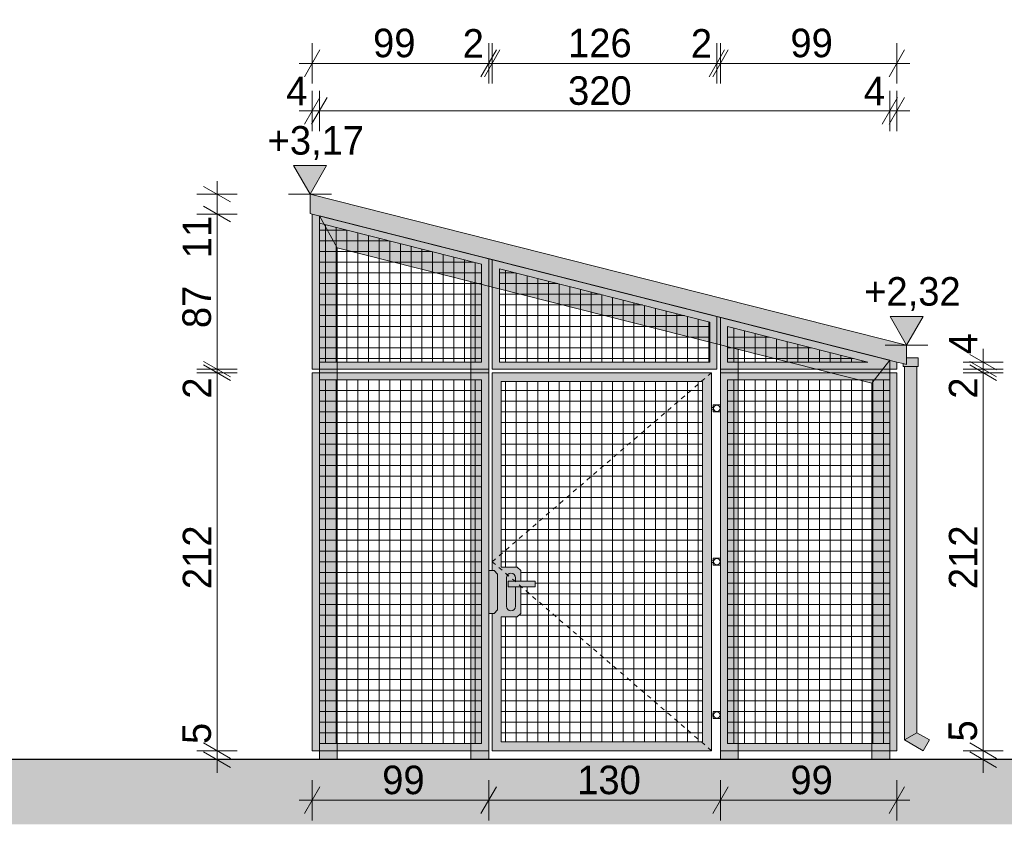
# Model space of a CAD drawing. Extents: x -279660 to -178910, y 57506 to 97979.
# Tile 36 of 44: x -194222 to -188699, y 78647 to 83160. Entities that reach past the tile are written whole.
import ezdxf

# ---------------------------------------------------------------- set-up
doc = ezdxf.new("R2010")
doc.units = 0
doc.header["$MEASUREMENT"] = 0
doc.linetypes.add('Hidden Line', pattern=[50, 25, -25])
for name, color, linetype, lineweight, true_color in [('Arch kolorystyka_Nr_Pióra__2', 7, 'Continuous', 13, 0x7f7f7f), ('Arch konstrukcja dachu_Nr_Pióra__22', 7, 'Continuous', 9, 0x7f7f7f), ('Arch konstrukcja dachu_Nr_Pióra__88', 7, 'Continuous', 20, 0xfd4435), ('Arch okna_Nr_Pióra__2', 7, 'Continuous', 13, 0x7f7f7f), ('Arch wykończenie_Nr_Pióra__22', 7, 'Continuous', 9, 0x7f7f7f)]:
    doc.layers.add(name, color=color, linetype=linetype, lineweight=lineweight, true_color=true_color)
for name, color, linetype, lineweight in [('Arch kolorystyka_Nr_Pióra__21', 7, 'Continuous', 9), ('Arch kolorystyka_Nr_Pióra__41', 7, 'Continuous', 15), ('Arch konstrukcja dachu_Nr_Pióra__21', 7, 'Continuous', 9), ('Arch okna_Nr_Pióra__21', 7, 'Continuous', 9), ('Arch schody_Nr_Pióra__1', 7, 'Continuous', 25), ('Arch teren_Nr_Pióra__21', 7, 'Continuous', 9), ('Arch wykończenie_Nr_Pióra__21', 7, 'Continuous', 9), ('Arch wymiary_Nr_Pióra__19', 255, 'Continuous', 13), ('Arch wymiary_Nr_Pióra__21', 7, 'Continuous', 9)]:
    doc.layers.add(name, color=color, linetype=linetype, lineweight=lineweight)
doc.layers.add('Arch wymiary', color=7, linetype='Continuous')
doc.styles.add('GENERATED_STYLE_1', font='txt')
doc.styles.add('GENERATED_STYLE_2', font='txt')
doc.dimstyles.new('GENERATED_STYLE__1', dxfattribs={"dimtxt": 160.000002, "dimasz": 114, "dimexe": 0.18, "dimexo": 0, "dimgap": 0.09, "dimtad": 1, "dimtih": 1, "dimtoh": 1, "dimdec": 0, "dimlfac": 0.1, "dimzin": 0, "dimdsep": 46, "dimtxsty": 'GENERATED_STYLE_1', "dimblk": 'ARROWHEAD_2', "dimblk1": 'ARROWHEAD_2', "dimblk2": 'ARROWHEAD_2', "dimcen": 0.09, "dimclrd": 7, "dimclre": 7, "dimclrt": 7, "dimazin": 0, "dimtfac": 1, "dimtdec": 4, "dimtmove": 0, "dimatfit": 3, "dimfxl": 0, "dimtolj": 1, "dimtzin": 0, "dimarcsym": 0})
doc.dimstyles.new('GENERATED_STYLE__2', dxfattribs={"dimtxt": 160.000002, "dimasz": 114, "dimexe": 0.18, "dimexo": 0, "dimgap": 0.09, "dimtad": 1, "dimdec": 0, "dimlfac": 0.1, "dimzin": 0, "dimdsep": 46, "dimtxsty": 'GENERATED_STYLE_1', "dimblk": 'ARROWHEAD_2', "dimblk1": 'ARROWHEAD_2', "dimblk2": 'ARROWHEAD_2', "dimcen": 0.09, "dimclrd": 7, "dimclre": 7, "dimclrt": 7, "dimazin": 0, "dimtfac": 1, "dimtdec": 4, "dimtmove": 0, "dimatfit": 3, "dimfxl": 0, "dimtolj": 1, "dimtzin": 0, "dimarcsym": 0})
doc.dimstyles.new('GENERATED_STYLE__3', dxfattribs={"dimtxt": 160.000002, "dimasz": 114, "dimexe": 0.18, "dimexo": 0, "dimgap": 0.09, "dimtad": 1, "dimdec": 0, "dimlfac": 0.1, "dimzin": 0, "dimdsep": 46, "dimtxsty": 'GENERATED_STYLE_1', "dimblk": 'ARROWHEAD_2', "dimblk1": 'ARROWHEAD_2', "dimblk2": 'ARROWHEAD_2', "dimcen": 0.09, "dimclrd": 7, "dimclre": 7, "dimclrt": 7, "dimazin": 0, "dimtfac": 1, "dimtdec": 4, "dimtmove": 2, "dimatfit": 3, "dimfxl": 0, "dimtolj": 1, "dimtzin": 0, "dimarcsym": 0})
doc.dimstyles.new('GENERATED_STYLE__4', dxfattribs={"dimtxt": 160.000002, "dimasz": 114, "dimexe": 0.18, "dimexo": 0, "dimgap": 0.09, "dimtad": 1, "dimtih": 1, "dimtoh": 1, "dimdec": 0, "dimlfac": 0.1, "dimzin": 0, "dimdsep": 46, "dimtxsty": 'GENERATED_STYLE_2', "dimblk": 'ARROWHEAD_2', "dimblk1": 'ARROWHEAD_2', "dimblk2": 'ARROWHEAD_2', "dimcen": 0.09, "dimclrd": 255, "dimclre": 255, "dimclrt": 255, "dimazin": 0, "dimtfac": 1, "dimtdec": 4, "dimtmove": 0, "dimatfit": 3, "dimfxl": 0, "dimtolj": 1, "dimtzin": 0, "dimarcsym": 0})
pattern_1 = [(180, (-190956.24, 80119.56), (0, 60), []), (90, (-190956.24, 80119.56), (60, 0), [])]
pattern_2 = [(180, (-189796.24, 80119.56), (0, 60), []), (90, (-189796.24, 80119.56), (60, 0), [])]
pattern_3 = [(180, (-192086.24, 80119.56), (0, 60), []), (90, (-192086.24, 80119.56), (60, 0), [])]

# ---------------------------------------------------------------- blocks, each defined once
blk = doc.blocks.new('Wymiary_8', base_point=(-192593.6, 82181.1))
at = {"layer": 'Arch wymiary_Nr_Pióra__21', "linetype": 'Continuous'}
blk.add_hatch(color=256, dxfattribs=at).paths.add_polyline_path([(-192593.6, 82181.1), (-192686.4, 82341.1), (-192500.8, 82341.1)], flags=0)
for p, q in [((-192593.6, 82181.1), (-192686.4, 82341.1)), ((-192686.4, 82341.1), (-192500.8, 82341.1)), ((-192500.8, 82341.1), (-192593.6, 82181.1)), ((-192593.6, 82181.1), (-192713.6, 82181.1)), ((-192593.6, 82181.1), (-192473.6, 82181.1))]:
    blk.add_line(p, q, dxfattribs=at)
at = {"layer": 'Arch wymiary_Nr_Pióra__21', "insert": (-192831.6, 82373.1), "char_height": 160, "attachment_point": 7, "style": 'GENERATED_STYLE_2'}
blk.add_mtext('{+3,17}', dxfattribs=at)
blk = doc.blocks.new('Wymiary_9', base_point=(-189246.8, 81334))
at = {"layer": 'Arch wymiary_Nr_Pióra__21', "linetype": 'Continuous'}
blk.add_hatch(color=256, dxfattribs=at).paths.add_polyline_path([(-189246.8, 81334), (-189339.6, 81494), (-189154, 81494)], flags=0)
for p, q in [((-189246.8, 81334), (-189339.6, 81494)), ((-189339.6, 81494), (-189154, 81494)), ((-189154, 81494), (-189246.8, 81334)), ((-189246.8, 81334), (-189366.8, 81334)), ((-189246.8, 81334), (-189126.8, 81334))]:
    blk.add_line(p, q, dxfattribs=at)
at = {"layer": 'Arch wymiary_Nr_Pióra__21', "insert": (-189484.7, 81526), "char_height": 160, "attachment_point": 7, "style": 'GENERATED_STYLE_2'}
blk.add_mtext('{+2,32}', dxfattribs=at)
blk = doc.blocks.new('*D181')
at = {"layer": 'Arch wymiary_Nr_Pióra__19', "linetype": 'Continuous'}
for p, q in [((-192581.2, 78669), (-192581.2, 78894)), ((-191591.2, 78669), (-191591.2, 78894)), ((-192537.9, 78856.5), (-192624.5, 78706.5)), ((-191547.9, 78856.5), (-191634.5, 78706.5)), ((-192654.6, 78781.5), (-192581.2, 78781.5)), ((-192581.2, 78781.5), (-191591.2, 78781.5))]:
    blk.add_line(p, q, dxfattribs=at)
at = {"layer": 'Arch wymiary_Nr_Pióra__19', "char_height": 160, "attachment_point": 7, "style": 'GENERATED_STYLE_2'}
for s, insert in [('{99}', (-192188.6, 78813.5)), ('{130}', (-191094.8, 78813.5)), ('{99}', (-189898.6, 78813.5))]:
    blk.add_mtext(s, dxfattribs=dict(at, insert=insert))
blk = doc.blocks.new('ARROWHEAD_2')
at = {"color": 0, "linetype": 'Continuous', "lineweight": 0}
for p, q in [((-0.378, -0.655), (0.378, 0.655)), ((0, 0), (-1, 0))]:
    blk.add_line(p, q, dxfattribs=at)
blk = doc.blocks.new('*D182')
at = {"layer": 'Arch wymiary_Nr_Pióra__19', "linetype": 'Continuous'}
for p, q in [((-191591.2, 78669), (-191591.2, 78894)), ((-190291.2, 78669), (-190291.2, 78894)), ((-191547.9, 78856.5), (-191634.5, 78706.5)), ((-190247.9, 78856.5), (-190334.5, 78706.5)), ((-191591.2, 78781.5), (-190291.2, 78781.5))]:
    blk.add_line(p, q, dxfattribs=at)
at = {"layer": 'Arch wymiary_Nr_Pióra__19', "char_height": 160, "attachment_point": 7, "style": 'GENERATED_STYLE_2'}
for s, insert in [('{99}', (-192188.6, 78813.5)), ('{130}', (-191094.8, 78813.5)), ('{99}', (-189898.6, 78813.5))]:
    blk.add_mtext(s, dxfattribs=dict(at, insert=insert))
blk = doc.blocks.new('*D183')
at = {"layer": 'Arch wymiary_Nr_Pióra__19', "linetype": 'Continuous'}
for p, q in [((-190291.2, 78669), (-190291.2, 78894)), ((-189301.2, 78669), (-189301.2, 78894)), ((-190247.9, 78856.5), (-190334.5, 78706.5)), ((-189344.5, 78706.5), (-189257.9, 78856.5)), ((-190291.2, 78781.5), (-189301.2, 78781.5)), ((-189301.2, 78781.5), (-189227.9, 78781.5))]:
    blk.add_line(p, q, dxfattribs=at)
at = {"layer": 'Arch wymiary_Nr_Pióra__19', "char_height": 160, "attachment_point": 7, "style": 'GENERATED_STYLE_2'}
for s, insert in [('{99}', (-192188.6, 78813.5)), ('{130}', (-191094.8, 78813.5)), ('{99}', (-189898.6, 78813.5))]:
    blk.add_mtext(s, dxfattribs=dict(at, insert=insert))
blk = doc.blocks.new('*D184')
at = {"layer": 'Arch wymiary_Nr_Pióra__21', "linetype": 'Continuous'}
for p, q in [((-193190.2, 79102.9), (-193040.2, 79016.3)), ((-193002.7, 79059.6), (-193227.7, 79059.6)), ((-193190.2, 79052.9), (-193040.2, 78966.3)), ((-193115.2, 79009.6), (-193115.2, 79059.6)), ((-193002.7, 79009.6), (-193227.7, 79009.6)), ((-193115.2, 78936.2), (-193115.2, 79009.6))]:
    blk.add_line(p, q, dxfattribs=at)
at = {"layer": 'Arch wymiary_Nr_Pióra__21', "char_height": 160, "attachment_point": 7, "rotation": 90, "style": 'GENERATED_STYLE_1'}
for s, insert in [('{11}', (-193147.2, 81821.5)), ('{87}', (-193147.2, 81429.8)), ('{2}', (-193147.2, 81033.8)), ('{212}', (-193147.2, 79966)), ('{5}', (-193147.2, 79096.8))]:
    blk.add_mtext(s, dxfattribs=dict(at, insert=insert))
blk = doc.blocks.new('*D185')
at = {"layer": 'Arch wymiary_Nr_Pióra__21', "linetype": 'Continuous'}
for p, q in [((-193190.2, 81242.9), (-193040.2, 81156.3)), ((-193040.2, 81136.3), (-193190.2, 81222.9)), ((-193002.7, 81179.6), (-193227.7, 81179.6)), ((-193115.2, 79059.6), (-193115.2, 81179.6)), ((-193190.2, 79102.9), (-193040.2, 79016.3)), ((-193002.7, 79059.6), (-193227.7, 79059.6))]:
    blk.add_line(p, q, dxfattribs=at)
at = {"layer": 'Arch wymiary_Nr_Pióra__21', "char_height": 160, "attachment_point": 7, "rotation": 90, "style": 'GENERATED_STYLE_1'}
for s, insert in [('{11}', (-193147.2, 81821.5)), ('{87}', (-193147.2, 81429.8)), ('{2}', (-193147.2, 81033.8)), ('{212}', (-193147.2, 79966)), ('{5}', (-193147.2, 79096.8))]:
    blk.add_mtext(s, dxfattribs=dict(at, insert=insert))
blk = doc.blocks.new('*D186')
at = {"layer": 'Arch wymiary_Nr_Pióra__21', "linetype": 'Continuous'}
for p, q in [((-193002.7, 81199.6), (-193227.7, 81199.6)), ((-193190.2, 81242.9), (-193040.2, 81156.3)), ((-193040.2, 81136.3), (-193190.2, 81222.9)), ((-193115.2, 81179.6), (-193115.2, 81199.6)), ((-193002.7, 81179.6), (-193227.7, 81179.6))]:
    blk.add_line(p, q, dxfattribs=at)
at = {"layer": 'Arch wymiary_Nr_Pióra__21', "char_height": 160, "attachment_point": 7, "rotation": 90, "style": 'GENERATED_STYLE_1'}
for s, insert in [('{11}', (-193147.2, 81821.5)), ('{87}', (-193147.2, 81429.8)), ('{2}', (-193147.2, 81033.8)), ('{212}', (-193147.2, 79966)), ('{5}', (-193147.2, 79096.8))]:
    blk.add_mtext(s, dxfattribs=dict(at, insert=insert))
blk = doc.blocks.new('*D187')
at = {"layer": 'Arch wymiary_Nr_Pióra__21', "linetype": 'Continuous'}
for p, q in [((-193190.2, 82113), (-193040.2, 82026.4)), ((-193002.7, 82069.7), (-193227.7, 82069.7)), ((-193115.2, 81199.6), (-193115.2, 82069.7)), ((-193002.7, 81199.6), (-193227.7, 81199.6)), ((-193190.2, 81242.9), (-193040.2, 81156.3)), ((-193040.2, 81136.3), (-193190.2, 81222.9))]:
    blk.add_line(p, q, dxfattribs=at)
at = {"layer": 'Arch wymiary_Nr_Pióra__21', "char_height": 160, "attachment_point": 7, "rotation": 90, "style": 'GENERATED_STYLE_1'}
for s, insert in [('{11}', (-193147.2, 81821.5)), ('{87}', (-193147.2, 81429.8)), ('{2}', (-193147.2, 81033.8)), ('{212}', (-193147.2, 79966)), ('{5}', (-193147.2, 79096.8))]:
    blk.add_mtext(s, dxfattribs=dict(at, insert=insert))
blk = doc.blocks.new('*D188')
at = {"layer": 'Arch wymiary_Nr_Pióra__21', "linetype": 'Continuous'}
for p, q in [((-193115.2, 82181.1), (-193115.2, 82254.5)), ((-193040.2, 82137.8), (-193190.2, 82224.4)), ((-193002.7, 82181.1), (-193227.7, 82181.1)), ((-193115.2, 82069.7), (-193115.2, 82181.1)), ((-193190.2, 82113), (-193040.2, 82026.4)), ((-193002.7, 82069.7), (-193227.7, 82069.7))]:
    blk.add_line(p, q, dxfattribs=at)
at = {"layer": 'Arch wymiary_Nr_Pióra__21', "char_height": 160, "attachment_point": 7, "rotation": 90, "style": 'GENERATED_STYLE_1'}
for s, insert in [('{11}', (-193147.2, 81821.5)), ('{87}', (-193147.2, 81429.8)), ('{2}', (-193147.2, 81033.8)), ('{212}', (-193147.2, 79966)), ('{5}', (-193147.2, 79096.8))]:
    blk.add_mtext(s, dxfattribs=dict(at, insert=insert))
blk = doc.blocks.new('*D189')
at = {"layer": 'Arch wymiary_Nr_Pióra__21', "linetype": 'Continuous'}
for p, q in [((-192581.2, 82802.3), (-192581.2, 83027.3)), ((-191591.2, 82802.3), (-191591.2, 83027.3)), ((-192537.9, 82989.8), (-192624.5, 82839.8)), ((-191634.5, 82839.8), (-191547.9, 82989.8)), ((-191527.9, 82989.8), (-191614.5, 82839.8)), ((-192654.6, 82914.8), (-192581.2, 82914.8)), ((-192581.2, 82914.8), (-191591.2, 82914.8))]:
    blk.add_line(p, q, dxfattribs=at)
at = {"layer": 'Arch wymiary_Nr_Pióra__21', "char_height": 160, "attachment_point": 7, "style": 'GENERATED_STYLE_1'}
for s, insert in [('{99}', (-192239.8, 82946.8)), ('{2}', (-191737, 82946.8)), ('{126}', (-191146, 82946.8)), ('{2}', (-190457, 82946.8)), ('{99}', (-189898.6, 82946.8))]:
    blk.add_mtext(s, dxfattribs=dict(at, insert=insert))
blk = doc.blocks.new('*D190')
at = {"layer": 'Arch wymiary_Nr_Pióra__21', "linetype": 'Continuous'}
for p, q in [((-191591.2, 82802.3), (-191591.2, 83027.3)), ((-191571.2, 82802.3), (-191571.2, 83027.3)), ((-191634.5, 82839.8), (-191547.9, 82989.8)), ((-191527.9, 82989.8), (-191614.5, 82839.8)), ((-191591.2, 82914.8), (-191571.2, 82914.8))]:
    blk.add_line(p, q, dxfattribs=at)
at = {"layer": 'Arch wymiary_Nr_Pióra__21', "char_height": 160, "attachment_point": 7, "style": 'GENERATED_STYLE_1'}
for s, insert in [('{99}', (-192239.8, 82946.8)), ('{2}', (-191737, 82946.8)), ('{126}', (-191146, 82946.8)), ('{2}', (-190457, 82946.8)), ('{99}', (-189898.6, 82946.8))]:
    blk.add_mtext(s, dxfattribs=dict(at, insert=insert))
blk = doc.blocks.new('*D191')
at = {"layer": 'Arch wymiary_Nr_Pióra__21', "linetype": 'Continuous'}
for p, q in [((-191571.2, 82802.3), (-191571.2, 83027.3)), ((-190311.2, 82802.3), (-190311.2, 83027.3)), ((-191634.5, 82839.8), (-191547.9, 82989.8)), ((-191527.9, 82989.8), (-191614.5, 82839.8)), ((-190354.5, 82839.8), (-190267.9, 82989.8)), ((-190247.9, 82989.8), (-190334.5, 82839.8)), ((-191571.2, 82914.8), (-190311.2, 82914.8))]:
    blk.add_line(p, q, dxfattribs=at)
at = {"layer": 'Arch wymiary_Nr_Pióra__21', "char_height": 160, "attachment_point": 7, "style": 'GENERATED_STYLE_1'}
for s, insert in [('{99}', (-192239.8, 82946.8)), ('{2}', (-191737, 82946.8)), ('{126}', (-191146, 82946.8)), ('{2}', (-190457, 82946.8)), ('{99}', (-189898.6, 82946.8))]:
    blk.add_mtext(s, dxfattribs=dict(at, insert=insert))
blk = doc.blocks.new('*D192')
at = {"layer": 'Arch wymiary_Nr_Pióra__21', "linetype": 'Continuous'}
for p, q in [((-190311.2, 82802.3), (-190311.2, 83027.3)), ((-190291.2, 82802.3), (-190291.2, 83027.3)), ((-190354.5, 82839.8), (-190267.9, 82989.8)), ((-190247.9, 82989.8), (-190334.5, 82839.8)), ((-190311.2, 82914.8), (-190291.2, 82914.8))]:
    blk.add_line(p, q, dxfattribs=at)
at = {"layer": 'Arch wymiary_Nr_Pióra__21', "char_height": 160, "attachment_point": 7, "style": 'GENERATED_STYLE_1'}
for s, insert in [('{99}', (-192239.8, 82946.8)), ('{2}', (-191737, 82946.8)), ('{126}', (-191146, 82946.8)), ('{2}', (-190457, 82946.8)), ('{99}', (-189898.6, 82946.8))]:
    blk.add_mtext(s, dxfattribs=dict(at, insert=insert))
blk = doc.blocks.new('*D193')
at = {"layer": 'Arch wymiary_Nr_Pióra__21', "linetype": 'Continuous'}
for p, q in [((-190291.2, 82802.3), (-190291.2, 83027.3)), ((-189301.2, 82802.3), (-189301.2, 83027.3)), ((-190354.5, 82839.8), (-190267.9, 82989.8)), ((-190247.9, 82989.8), (-190334.5, 82839.8)), ((-189344.5, 82839.8), (-189257.9, 82989.8)), ((-190291.2, 82914.8), (-189301.2, 82914.8)), ((-189301.2, 82914.8), (-189227.9, 82914.8))]:
    blk.add_line(p, q, dxfattribs=at)
at = {"layer": 'Arch wymiary_Nr_Pióra__21', "char_height": 160, "attachment_point": 7, "style": 'GENERATED_STYLE_1'}
for s, insert in [('{99}', (-192239.8, 82946.8)), ('{2}', (-191737, 82946.8)), ('{126}', (-191146, 82946.8)), ('{2}', (-190457, 82946.8)), ('{99}', (-189898.6, 82946.8))]:
    blk.add_mtext(s, dxfattribs=dict(at, insert=insert))
blk = doc.blocks.new('*D197')
at = {"layer": 'Arch wymiary_Nr_Pióra__21', "linetype": 'Continuous'}
for p, q in [((-192581.2, 82535.3), (-192581.2, 82760.3)), ((-192541.2, 82535.3), (-192541.2, 82760.3)), ((-192624.5, 82572.8), (-192537.9, 82722.8)), ((-192497.9, 82722.8), (-192584.5, 82572.8)), ((-192654.6, 82647.8), (-192581.2, 82647.8)), ((-192581.2, 82647.8), (-192541.2, 82647.8))]:
    blk.add_line(p, q, dxfattribs=at)
at = {"layer": 'Arch wymiary_Nr_Pióra__21', "char_height": 160, "attachment_point": 7, "style": 'GENERATED_STYLE_1'}
for s, insert in [('{4}', (-192727, 82679.8)), ('{320}', (-191146, 82679.8)), ('{4}', (-189487, 82679.8))]:
    blk.add_mtext(s, dxfattribs=dict(at, insert=insert))
blk = doc.blocks.new('*D198')
at = {"layer": 'Arch wymiary_Nr_Pióra__21', "linetype": 'Continuous'}
for p, q in [((-192541.2, 82535.3), (-192541.2, 82760.3)), ((-189341.2, 82535.3), (-189341.2, 82760.3)), ((-192624.5, 82572.8), (-192537.9, 82722.8)), ((-192497.9, 82722.8), (-192584.5, 82572.8)), ((-189384.5, 82572.8), (-189297.9, 82722.8)), ((-189257.9, 82722.8), (-189344.5, 82572.8)), ((-192541.2, 82647.8), (-189341.2, 82647.8))]:
    blk.add_line(p, q, dxfattribs=at)
at = {"layer": 'Arch wymiary_Nr_Pióra__21', "char_height": 160, "attachment_point": 7, "style": 'GENERATED_STYLE_1'}
for s, insert in [('{4}', (-192727, 82679.8)), ('{320}', (-191146, 82679.8)), ('{4}', (-189487, 82679.8))]:
    blk.add_mtext(s, dxfattribs=dict(at, insert=insert))
blk = doc.blocks.new('*D199')
at = {"layer": 'Arch wymiary_Nr_Pióra__21', "linetype": 'Continuous'}
for p, q in [((-189341.2, 82535.3), (-189341.2, 82760.3)), ((-189301.2, 82535.3), (-189301.2, 82760.3)), ((-189384.5, 82572.8), (-189297.9, 82722.8)), ((-189257.9, 82722.8), (-189344.5, 82572.8)), ((-189341.2, 82647.8), (-189301.2, 82647.8)), ((-189301.2, 82647.8), (-189227.9, 82647.8))]:
    blk.add_line(p, q, dxfattribs=at)
at = {"layer": 'Arch wymiary_Nr_Pióra__21', "char_height": 160, "attachment_point": 7, "style": 'GENERATED_STYLE_1'}
for s, insert in [('{4}', (-192727, 82679.8)), ('{320}', (-191146, 82679.8)), ('{4}', (-189487, 82679.8))]:
    blk.add_mtext(s, dxfattribs=dict(at, insert=insert))
blk = doc.blocks.new('*D209')
at = {"layer": 'Arch wymiary_Nr_Pióra__21', "linetype": 'Continuous'}
for p, q in [((-188892.6, 79102.9), (-188742.6, 79016.3)), ((-188705.1, 79059.6), (-188930.1, 79059.6)), ((-188892.6, 79052.9), (-188742.6, 78966.3)), ((-188817.6, 79009.6), (-188817.6, 79059.6)), ((-188705.1, 79009.6), (-188930.1, 79009.6)), ((-188817.6, 78936.2), (-188817.6, 79009.6))]:
    blk.add_line(p, q, dxfattribs=at)
at = {"layer": 'Arch wymiary_Nr_Pióra__21', "char_height": 160, "attachment_point": 7, "rotation": 90, "style": 'GENERATED_STYLE_1'}
for s, insert in [('{4}', (-188849.6, 81282.8)), ('{2}', (-188849.6, 81033.8)), ('{212}', (-188849.6, 79966)), ('{5}', (-188849.6, 79111.1))]:
    blk.add_mtext(s, dxfattribs=dict(at, insert=insert))
blk = doc.blocks.new('*D210')
at = {"layer": 'Arch wymiary_Nr_Pióra__21', "linetype": 'Continuous'}
for p, q in [((-188742.6, 81156.3), (-188892.6, 81242.9)), ((-188742.6, 81136.3), (-188892.6, 81222.9)), ((-188705.1, 81179.6), (-188930.1, 81179.6)), ((-188817.6, 79059.6), (-188817.6, 81179.6)), ((-188892.6, 79102.9), (-188742.6, 79016.3)), ((-188705.1, 79059.6), (-188930.1, 79059.6))]:
    blk.add_line(p, q, dxfattribs=at)
at = {"layer": 'Arch wymiary_Nr_Pióra__21', "char_height": 160, "attachment_point": 7, "rotation": 90, "style": 'GENERATED_STYLE_1'}
for s, insert in [('{4}', (-188849.6, 81282.8)), ('{2}', (-188849.6, 81033.8)), ('{212}', (-188849.6, 79966)), ('{5}', (-188849.6, 79111.1))]:
    blk.add_mtext(s, dxfattribs=dict(at, insert=insert))
blk = doc.blocks.new('*D211')
at = {"layer": 'Arch wymiary_Nr_Pióra__21', "linetype": 'Continuous'}
for p, q in [((-188892.6, 81282.7), (-188742.6, 81196.1)), ((-188705.1, 81199.6), (-188930.1, 81199.6)), ((-188742.6, 81156.3), (-188892.6, 81242.9)), ((-188742.6, 81136.3), (-188892.6, 81222.9)), ((-188817.6, 81179.6), (-188817.6, 81199.6)), ((-188705.1, 81179.6), (-188930.1, 81179.6))]:
    blk.add_line(p, q, dxfattribs=at)
at = {"layer": 'Arch wymiary_Nr_Pióra__21', "char_height": 160, "attachment_point": 7, "rotation": 90, "style": 'GENERATED_STYLE_1'}
for s, insert in [('{4}', (-188849.6, 81282.8)), ('{2}', (-188849.6, 81033.8)), ('{212}', (-188849.6, 79966)), ('{5}', (-188849.6, 79111.1))]:
    blk.add_mtext(s, dxfattribs=dict(at, insert=insert))
blk = doc.blocks.new('*D212')
at = {"layer": 'Arch wymiary_Nr_Pióra__21', "linetype": 'Continuous'}
for p, q in [((-188817.6, 81239.4), (-188817.6, 81312.8)), ((-188892.6, 81282.7), (-188742.6, 81196.1)), ((-188705.1, 81239.4), (-188930.1, 81239.4)), ((-188705.1, 81199.6), (-188930.1, 81199.6)), ((-188742.6, 81156.3), (-188892.6, 81242.9)), ((-188742.6, 81136.3), (-188892.6, 81222.9)), ((-188817.6, 81199.6), (-188817.6, 81239.4))]:
    blk.add_line(p, q, dxfattribs=at)
at = {"layer": 'Arch wymiary_Nr_Pióra__21', "char_height": 160, "attachment_point": 7, "rotation": 90, "style": 'GENERATED_STYLE_1'}
for s, insert in [('{4}', (-188849.6, 81282.8)), ('{2}', (-188849.6, 81033.8)), ('{212}', (-188849.6, 79966)), ('{5}', (-188849.6, 79111.1))]:
    blk.add_mtext(s, dxfattribs=dict(at, insert=insert))

msp = doc.modelspace()

# ---------------------------------------------------------------- hatches: boundary and pattern name
at = {"layer": 'Arch kolorystyka_Nr_Pióra__2', "linetype": 'Continuous'}
for points in [[(-192441.2, 81879.5), (-192541.2, 82059.6), (-189341.2, 81249.6), (-189441.2, 81120.1)], [(-192441.2, 81879.5), (-192441.2, 79009.6), (-192541.2, 79009.6), (-192541.2, 82059.6)], [(-191691.2, 81689.7), (-191591.2, 81664.4), (-191591.2, 79009.6), (-191691.2, 79009.6)], [(-190291.2, 81335.3), (-190191.2, 81310), (-190191.2, 79009.6), (-190291.2, 79009.6)], [(-189441.2, 81120.1), (-189341.2, 81249.6), (-189341.2, 81099.6), (-189341.2, 79009.6), (-189441.2, 79009.6)]]:
    msp.add_hatch(color=256, dxfattribs=at).paths.add_polyline_path(points, flags=0)
at = {"layer": 'Arch kolorystyka_Nr_Pióra__21', "linetype": 'Continuous'}
h = msp.add_hatch(color=256, dxfattribs=at)
h.paths.add_polyline_path([(-192581.2, 81199.6), (-192581.2, 82069.7), (-191591.2, 81819.1), (-191591.2, 81199.6)], flags=0)
h.paths.add_polyline_path([(-192541.2, 81239.6), (-192541.2, 82018.3), (-191631.2, 81788), (-191631.2, 81239.6)], flags=0)
h = msp.add_hatch(color=256, dxfattribs=at)
h.paths.add_polyline_path([(-190311.2, 81495.1), (-190311.2, 81199.6), (-191571.2, 81199.6), (-191571.2, 81814)], flags=0)
h.paths.add_polyline_path([(-190351.2, 81464), (-190351.2, 81239.6), (-191531.2, 81239.6), (-191531.2, 81762.6)], flags=0)
h = msp.add_hatch(color=256, dxfattribs=at)
h.paths.add_polyline_path([(-189301.2, 81239.4), (-189301.2, 81199.6), (-190291.2, 81199.6), (-190291.2, 81490)], flags=0)
h.paths.add_polyline_path([(-190251.2, 81239.6), (-190251.2, 81438.6), (-189464.7, 81239.6)], flags=0)
h = msp.add_hatch(color=256, dxfattribs=at)
h.paths.add_polyline_path([(-191591.2, 79059.6), (-192581.2, 79059.6), (-192581.2, 81179.6), (-191591.2, 81179.6)], flags=0)
h.paths.add_polyline_path([(-191631.2, 81139.6), (-192541.2, 81139.6), (-192541.2, 79099.6), (-191631.2, 79099.6)], flags=0)
h = msp.add_hatch(color=256, dxfattribs=at)
h.paths.add_polyline_path([(-191571.2, 81179.6), (-190341.2, 81179.6), (-190341.2, 79059.6), (-191571.2, 79059.6), (-191571.2, 79829.6), (-191591.2, 79829.6), (-191591.2, 80069.6), (-191571.2, 80069.6)], flags=0)
h.paths.add_polyline_path([(-190391.2, 81129.6), (-191521.2, 81129.6), (-191521.2, 80089.6), (-191431.2, 80089.6), (-191411.2, 80069.6), (-191411.2, 80009.6), (-191331.5, 80009.6), (-191331.5, 79979.6), (-191411.2, 79979.6), (-191411.2, 79829.6), (-191431.2, 79809.6), (-191521.2, 79809.6), (-191521.2, 79109.6), (-190391.2, 79109.6)], flags=0)
h = msp.add_hatch(color=256, dxfattribs=at)
h.paths.add_polyline_path([(-189301.2, 79059.6), (-190291.2, 79059.6), (-190291.2, 81179.6), (-189301.2, 81179.6)], flags=0)
h.paths.add_polyline_path([(-189341.2, 81139.6), (-190251.2, 81139.6), (-190251.2, 79099.6), (-189341.2, 79099.6)], flags=0)
at = {"layer": 'Arch kolorystyka_Nr_Pióra__41', "linetype": 'Continuous'}
for points in [[(-189246.8, 81334), (-189246.8, 81263.9), (-189246.8, 81225.7), (-189266.3, 81230.6), (-189301.2, 81239.4), (-190291.2, 81490), (-192541.2, 82059.6), (-192581.2, 82069.7), (-192593.6, 82072.8), (-192593.6, 82181.1)], [(-189181.3, 81213.9), (-189266.3, 81213.9), (-189266.3, 81230.6), (-189246.8, 81225.7), (-189246.8, 81263.9), (-189181.3, 81263.9)], [(-189188.8, 79160.6), (-189258.8, 79120.2), (-189258.8, 81213.9), (-189188.8, 81213.9)], [(-189258.8, 79120.2), (-189188.8, 79160.6), (-189118.8, 79120.2), (-189153.8, 79059.6)]]:
    msp.add_hatch(color=256, dxfattribs=at).paths.add_polyline_path(points, flags=0)
at = {"layer": 'Arch teren_Nr_Pióra__21', "linetype": 'Continuous'}
h = msp.add_hatch(dxfattribs=at)
h.set_pattern_fill('Rigid_Insulation', color=256, style=0, pattern_type=2)
h.set_pattern_definition(pattern_3)
h.paths.add_polyline_path([(-191631.2, 81788), (-191631.2, 81239.6), (-192541.2, 81239.6), (-192541.2, 82018.3)], flags=0)
h = msp.add_hatch(dxfattribs=at)
h.set_pattern_fill('Rigid_Insulation', color=256, style=0, pattern_type=2)
h.set_pattern_definition(pattern_1)
h.paths.add_polyline_path([(-190351.2, 81464), (-190351.2, 81239.6), (-191531.2, 81239.6), (-191531.2, 81762.6)], flags=0)
h = msp.add_hatch(dxfattribs=at)
h.set_pattern_fill('Rigid_Insulation', color=256, style=0, pattern_type=2)
h.set_pattern_definition(pattern_2)
h.paths.add_polyline_path([(-189464.7, 81239.6), (-190251.2, 81239.6), (-190251.2, 81438.6)], flags=0)
h = msp.add_hatch(dxfattribs=at)
h.set_pattern_fill('Rigid_Insulation', color=256, style=0, pattern_type=2)
h.set_pattern_definition(pattern_3)
h.paths.add_polyline_path([(-191631.2, 81139.6), (-191631.2, 79099.6), (-192541.2, 79099.6), (-192541.2, 81139.6)], flags=0)
h = msp.add_hatch(dxfattribs=at)
h.set_pattern_fill('Rigid_Insulation', color=256, style=0, pattern_type=2)
h.set_pattern_definition(pattern_1)
h.paths.add_polyline_path([(-190391.2, 79109.6), (-191411.2, 79109.6), (-191521.2, 79109.6), (-191521.2, 79809.6), (-191431.2, 79809.6), (-191411.2, 79829.6), (-191411.2, 79981.7), (-191408.8, 79979.6), (-191331.2, 79979.6), (-191331.2, 80009.6), (-191411.2, 80009.6), (-191411.2, 80069.6), (-191431.2, 80089.6), (-191521.2, 80089.6), (-191521.2, 80162.7), (-191521.2, 81129.6), (-190391.2, 81129.6)], flags=0)
h = msp.add_hatch(dxfattribs=at)
h.set_pattern_fill('Rigid_Insulation', color=256, style=0, pattern_type=2)
h.set_pattern_definition(pattern_2)
h.paths.add_polyline_path([(-189341.2, 81139.6), (-189341.2, 79099.6), (-190251.2, 79099.6), (-190251.2, 81139.6)], flags=0)
msp.add_hatch(color=256, dxfattribs=at).paths.add_polyline_path([(-206994.7, 79009.6), (-181578.9, 79009.6), (-181578.9, 78646.8), (-206994.7, 78646.8)], flags=0)

# ---------------------------------------------------------------- linework, layer by layer
at = {"layer": 'Arch konstrukcja dachu_Nr_Pióra__21', "linetype": 'Continuous'}
for p, q in [((-192581.2, 81199.6), (-192581.2, 82069.7)), ((-189341.2, 81249.6), (-192541.2, 82059.6)), ((-192441.2, 81879.5), (-192541.2, 82059.6)), ((-192541.2, 79009.6), (-192541.2, 82059.6)), ((-192541.2, 81239.6), (-192541.2, 82018.3)), ((-192541.2, 82018.3), (-191631.2, 81788)), ((-189441.2, 81120.1), (-192441.2, 81879.5)), ((-192441.2, 79009.6), (-192441.2, 81879.5)), ((-191591.2, 81819.1), (-191591.2, 81199.6)), ((-191571.2, 81199.6), (-191571.2, 81814)), ((-191631.2, 81788), (-191631.2, 81239.6)), ((-191531.2, 81239.6), (-191531.2, 81762.6)), ((-191531.2, 81762.6), (-190351.2, 81464)), ((-191691.2, 79009.6), (-191691.2, 81689.7)), ((-191591.2, 79009.6), (-191591.2, 81664.4)), ((-190311.2, 81199.6), (-190311.2, 81495.1)), ((-190291.2, 81199.6), (-190291.2, 81490)), ((-190351.2, 81239.6), (-190351.2, 81464)), ((-190251.2, 81239.6), (-190251.2, 81438.6)), ((-190251.2, 81438.6), (-189464.7, 81239.6)), ((-190291.2, 79009.6), (-190291.2, 81335.3)), ((-190191.2, 79009.6), (-190191.2, 81310)), ((-191591.2, 81199.6), (-192581.2, 81199.6)), ((-191631.2, 81239.6), (-192541.2, 81239.6)), ((-190311.2, 81199.6), (-191571.2, 81199.6)), ((-190351.2, 81239.6), (-191531.2, 81239.6)), ((-189301.2, 81199.6), (-190291.2, 81199.6)), ((-189464.7, 81239.6), (-190251.2, 81239.6)), ((-189441.2, 81120.1), (-189341.2, 81249.6)), ((-189341.2, 79009.6), (-189341.2, 81249.6)), ((-189301.2, 81239.4), (-189301.2, 81199.6)), ((-191591.2, 81179.6), (-192581.2, 81179.6)), ((-192581.2, 79059.6), (-192581.2, 81179.6)), ((-191591.2, 81179.6), (-191591.2, 80069.6)), ((-190341.2, 81179.6), (-191571.2, 81179.6)), ((-191571.2, 81179.6), (-191571.2, 80069.6)), ((-190341.2, 81179.6), (-190341.2, 79059.6)), ((-189301.2, 81179.6), (-190291.2, 81179.6)), ((-190291.2, 79059.6), (-190291.2, 81179.6)), ((-189301.2, 81179.6), (-189301.2, 79059.6)), ((-191631.2, 81139.6), (-192541.2, 81139.6)), ((-192541.2, 79099.6), (-192541.2, 81139.6)), ((-191631.2, 81139.6), (-191631.2, 79099.6)), ((-190391.2, 81129.6), (-191521.2, 81129.6)), ((-191521.2, 81129.6), (-191521.2, 80089.6)), ((-190391.2, 81129.6), (-190391.2, 79109.6)), ((-189341.2, 81139.6), (-190251.2, 81139.6)), ((-190251.2, 79099.6), (-190251.2, 81139.6)), ((-189441.2, 79009.6), (-189441.2, 81120.1)), ((-189341.2, 81139.6), (-189341.2, 79099.6)), ((-190328.5, 80984.6), (-190341.2, 80984.6)), ((-190331.2, 80999.6), (-190291.2, 80999.6)), ((-190331.2, 80999.6), (-190331.2, 80984.6)), ((-190291.2, 80999.6), (-190291.2, 80959.6)), ((-190328.5, 80974.6), (-190341.2, 80974.6)), ((-190331.2, 80974.6), (-190331.2, 80959.6)), ((-190291.2, 80959.6), (-190331.2, 80959.6)), ((-190328.5, 80124.6), (-190341.2, 80124.6)), ((-190328.5, 80114.6), (-190341.2, 80114.6)), ((-190291.2, 80139.6), (-190331.2, 80139.6)), ((-190331.2, 80124.6), (-190331.2, 80139.6)), ((-190331.2, 80099.6), (-190331.2, 80114.6)), ((-190331.2, 80099.6), (-190291.2, 80099.6)), ((-190291.2, 80099.6), (-190291.2, 80139.6)), ((-191571.2, 80069.6), (-191591.2, 80069.6)), ((-191431.2, 80089.6), (-191521.2, 80089.6)), ((-191431.2, 80089.6), (-191411.2, 80069.6)), ((-191411.2, 80069.6), (-191411.2, 80009.6)), ((-191411.2, 79979.6), (-191411.2, 79829.6)), ((-191571.2, 79829.6), (-191591.2, 79829.6)), ((-191591.2, 79829.6), (-191591.2, 79059.6)), ((-191571.2, 79829.6), (-191571.2, 79059.6)), ((-191431.2, 79809.6), (-191411.2, 79829.6)), ((-191431.2, 79809.6), (-191521.2, 79809.6)), ((-191521.2, 79809.6), (-191521.2, 79109.6)), ((-190328.5, 79264.6), (-190341.2, 79264.6)), ((-190291.2, 79279.6), (-190331.2, 79279.6)), ((-190331.2, 79264.6), (-190331.2, 79279.6)), ((-190291.2, 79239.6), (-190291.2, 79279.6)), ((-190328.5, 79254.6), (-190341.2, 79254.6)), ((-190331.2, 79239.6), (-190331.2, 79254.6)), ((-190331.2, 79239.6), (-190291.2, 79239.6)), ((-191631.2, 79099.6), (-192541.2, 79099.6)), ((-190391.2, 79109.6), (-191521.2, 79109.6)), ((-189341.2, 79099.6), (-190251.2, 79099.6)), ((-191591.2, 79059.6), (-192581.2, 79059.6)), ((-190341.2, 79059.6), (-191571.2, 79059.6)), ((-189301.2, 79059.6), (-190291.2, 79059.6))]:
    msp.add_line(p, q, dxfattribs=at)
for centre in [(-190311.2, 80979.6), (-190311.2, 80119.6), (-190311.2, 79259.6)]:
    msp.add_circle(centre, 18, dxfattribs=at)
at = {"layer": 'Arch konstrukcja dachu_Nr_Pióra__22', "linetype": 'Continuous'}
for p, q in [((-192581.2, 82069.7), (-191591.2, 81819.1)), ((-191571.2, 81814), (-190311.2, 81495.1)), ((-190291.2, 81490), (-189301.2, 81239.4)), ((-191591.2, 80069.6), (-191591.2, 79829.6)), ((-191561.2, 80069.6), (-191571.2, 80069.6)), ((-191541.2, 80049.6), (-191561.2, 80069.6)), ((-191541.2, 79849.6), (-191541.2, 80049.6)), ((-191561.2, 79829.6), (-191571.2, 79829.6)), ((-191561.2, 79829.6), (-191541.2, 79849.6))]:
    msp.add_line(p, q, dxfattribs=at)
at = {"layer": 'Arch konstrukcja dachu_Nr_Pióra__88', "linetype": 'Hidden Line'}
for p, q in [((-191571.2, 80119.6), (-190341.2, 81179.6)), ((-190341.2, 79059.6), (-191571.2, 80119.6))]:
    msp.add_line(p, q, dxfattribs=at)
at = {"layer": 'Arch okna_Nr_Pióra__2', "linetype": 'Continuous'}
for p, q in [((-191491.2, 79869.6), (-191491.2, 80029.6)), ((-191481.2, 80009.6), (-191411.2, 80009.6)), ((-191441.2, 80009.6), (-191441.2, 80029.6)), ((-191481.2, 79979.6), (-191411.2, 79979.6)), ((-191441.2, 79869.6), (-191441.2, 79979.6))]:
    msp.add_line(p, q, dxfattribs=at)
for centre, start, end in [((-191466.2, 80029.6), 0, 180), ((-191466.2, 79869.6), 180, 0)]:
    msp.add_arc(centre, 25, start, end, dxfattribs=at)
at = {"layer": 'Arch okna_Nr_Pióra__21', "linetype": 'Continuous'}
for p, q in [((-191481.2, 80009.6), (-191481.2, 79979.6)), ((-191411.2, 80009.6), (-191331.2, 80009.6)), ((-191331.2, 79979.6), (-191331.2, 80009.6)), ((-191411.2, 79979.6), (-191331.2, 79979.6))]:
    msp.add_line(p, q, dxfattribs=at)
at = {"layer": 'Arch schody_Nr_Pióra__1', "linetype": 'Continuous'}
msp.add_line((-181578.9, 79009.6), (-206994.7, 79009.6), dxfattribs=at)
at = {"layer": 'Arch wykończenie_Nr_Pióra__21', "linetype": 'Continuous'}
for p, q in [((-192593.6, 82072.8), (-192593.6, 82181.1)), ((-192593.6, 82181.1), (-189246.8, 81334)), ((-192581.2, 82069.7), (-192593.6, 82072.8)), ((-189246.8, 81334), (-189246.8, 81263.9)), ((-189181.3, 81263.9), (-189246.8, 81263.9)), ((-189181.3, 81213.9), (-189181.3, 81263.9)), ((-189266.3, 81230.6), (-189301.2, 81239.4)), ((-189266.3, 81213.9), (-189266.3, 81230.6)), ((-189266.3, 81213.9), (-189258.8, 81213.9)), ((-189258.8, 81213.9), (-189258.8, 79120.2)), ((-189188.8, 81213.9), (-189188.8, 79160.6)), ((-189188.8, 81213.9), (-189181.3, 81213.9)), ((-189118.8, 79120.2), (-189188.8, 79160.6)), ((-189153.8, 79059.6), (-189258.8, 79120.2)), ((-189118.8, 79120.2), (-189153.8, 79059.6))]:
    msp.add_line(p, q, dxfattribs=at)
at = {"layer": 'Arch wykończenie_Nr_Pióra__22', "linetype": 'Continuous'}
for p, q in [((-189301.2, 81239.4), (-192581.2, 82069.7)), ((-189246.8, 81263.9), (-189246.8, 81225.7)), ((-189246.8, 81225.7), (-189266.3, 81230.6)), ((-189258.8, 81213.9), (-189188.8, 81213.9)), ((-189188.8, 79160.6), (-189258.8, 79120.2))]:
    msp.add_line(p, q, dxfattribs=at)

# ---------------------------------------------------------------- block references
at = {"layer": 'Arch wymiary', "linetype": 'Continuous'}
for name, p in [('Wymiary_8', (-192593.6, 82181.1)), ('Wymiary_9', (-189246.8, 81334))]:
    msp.add_blockref(name, p, dxfattribs=at)

# ---------------------------------------------------------------- dimensions: what is measured, and where the dimension line sits
for base, p1, p2, picture, middle in [((-192581.2, 82914.8), (-192581.2, 82069.7), (-191591.2, 81819.1), '*D189', (-192118.4, 83026.8)), ((-192581.2, 82914.8), (-191591.2, 81819.1), (-191571.2, 81622.9), '*D190', (-191676.3, 83026.8)), ((-192581.2, 82914.8), (-191571.2, 81622.9), (-190311.2, 81433.5), '*D191', (-190963.9, 83026.8)), ((-192581.2, 82914.8), (-190311.2, 81433.5), (-190291.2, 81425.7), '*D192', (-190396.3, 83026.8)), ((-192581.2, 82914.8), (-190291.2, 81425.7), (-189301.2, 81199.6), '*D193', (-189777.2, 83026.8)), ((-192581.2, 82647.8), (-192581.2, 82069.7), (-192541.2, 82059.6), '*D197', (-192666.3, 82759.8)), ((-192581.2, 82647.8), (-192541.2, 82059.6), (-189341.2, 81057.8), '*D198', (-190963.9, 82759.8)), ((-192581.2, 82647.8), (-189341.2, 81057.8), (-189301.2, 81074), '*D199', (-189426.3, 82759.8))]:
    dim = msp.add_linear_dim(base=base, p1=p1, p2=p2, dimstyle='GENERATED_STYLE__1', dxfattribs=at)
    dim.commit()
    dim.dimension.update_dxf_attribs({"geometry": picture, "text_midpoint": middle})
for base, p1, p2, dimstyle, picture, middle in [((-193115.2, 79009.6), (-192581.2, 82069.7), (-192593.6, 82181.1), 'GENERATED_STYLE__2', '*D188', (-193227.2, 81934.9)), ((-193115.2, 79009.6), (-192581.2, 81199.6), (-192581.2, 82069.7), 'GENERATED_STYLE__2', '*D187', (-193227.2, 81551.2)), ((-193115.2, 79009.6), (-192541.2, 79009.6), (-192581.2, 79059.6), 'GENERATED_STYLE__3', '*D184', (-193227.2, 79157.5)), ((-193115.2, 79009.6), (-192581.2, 79059.6), (-192581.2, 81179.6), 'GENERATED_STYLE__2', '*D185', (-193227.2, 80148.1)), ((-193115.2, 79009.6), (-192581.2, 81179.6), (-192581.2, 81199.6), 'GENERATED_STYLE__2', '*D186', (-193227.2, 81094.5)), ((-188817.6, 79009.6), (-189341.2, 79009.6), (-189301.2, 79059.6), 'GENERATED_STYLE__3', '*D209', (-188929.6, 79171.8)), ((-188817.6, 79009.6), (-189301.2, 79059.6), (-189301.2, 81179.6), 'GENERATED_STYLE__2', '*D210', (-188929.6, 80148.1)), ((-188817.6, 79009.6), (-189301.2, 81179.6), (-189301.2, 81199.6), 'GENERATED_STYLE__2', '*D211', (-188929.6, 81094.5)), ((-188817.6, 79009.6), (-189301.2, 81199.6), (-189301.2, 81239.4), 'GENERATED_STYLE__2', '*D212', (-188929.6, 81343.5))]:
    dim = msp.add_linear_dim(base=base, p1=p1, p2=p2, angle=90, dimstyle=dimstyle, dxfattribs=at)
    dim.commit()
    dim.dimension.update_dxf_attribs({"geometry": picture, "text_midpoint": middle})
at = {"layer": 'Arch wymiary', "color": 255, "linetype": 'Continuous', "lineweight": 13}
for p1, p2, picture, middle in [((-192581.2, 79059.6), (-191591.2, 79059.6), '*D181', (-192067.2, 78893.5)), ((-191591.2, 79059.6), (-190291.2, 79059.6), '*D182', (-190912.7, 78893.5)), ((-190291.2, 79059.6), (-189301.2, 79059.6), '*D183', (-189777.2, 78893.5))]:
    dim = msp.add_linear_dim(base=(-192581.2, 78781.5), p1=p1, p2=p2, dimstyle='GENERATED_STYLE__4', dxfattribs=at)
    dim.commit()
    dim.dimension.update_dxf_attribs({"geometry": picture, "text_midpoint": middle})

doc.saveas('drawing.dxf')
